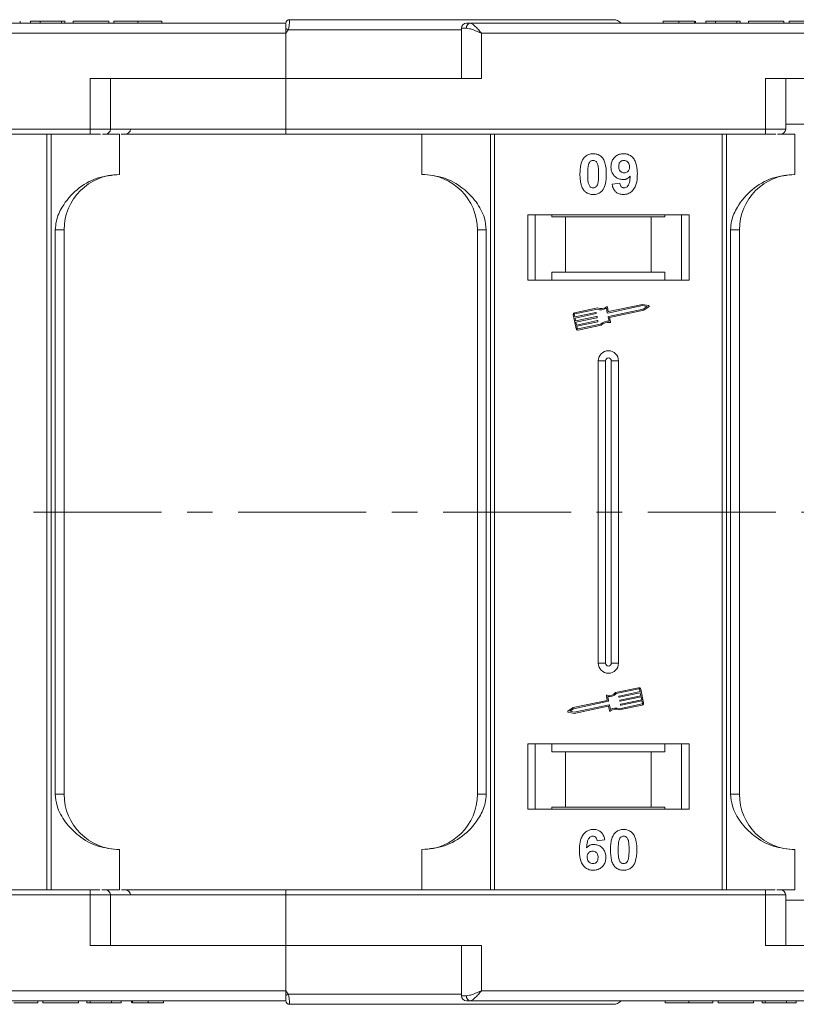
# Model space of a CAD drawing. Header units: millimetres. Extents: x 2098 to 3561, y 550 to 1583.
# Tile 29 of 84: x 3200 to 3278, y 798 to 896. Entities that reach past the tile are written whole.
import ezdxf

# ---------------------------------------------------------------- set-up
doc = ezdxf.new("R2010")
doc.units = ezdxf.units.MM
doc.linetypes.add('CENTERX2', pattern=[20.32, 12.7, -2.54, 2.54, -2.54])

msp = doc.modelspace()

# ---------------------------------------------------------------- linework, layer by layer
at = {"color": 7, "linetype": 'Continuous', "lineweight": 15}
for p, q in [((3226.899, 895.35), (3178.193, 895.35)), ((3200.54, 895.35), (3200.54, 895.55)), ((3201.566, 895.35), (3201.566, 895.55)), ((3201.566, 895.55), (3202.528, 895.55)), ((3202.528, 895.55), (3202.528, 895.35)), ((3202.528, 895.55), (3204.643, 895.55)), ((3204.643, 895.55), (3204.643, 895.35)), ((3204.643, 895.55), (3204.963, 895.55)), ((3204.963, 895.55), (3204.963, 895.35)), ((3205.797, 895.35), (3205.797, 895.55)), ((3205.797, 895.55), (3209.322, 895.55)), ((3209.322, 895.55), (3209.322, 895.35)), ((3209.835, 895.55), (3209.835, 895.35)), ((3212.214, 895.35), (3212.214, 895.55)), ((3214.579, 895.35), (3214.579, 895.55)), ((3226.899, 895.348), (3226.899, 895.35)), ((3227.249, 895.7), (3227.249, 895.7)), ((3293.899, 895.35), (3245.193, 895.35)), ((3264.335, 895.55), (3264.335, 895.35)), ((3265.88, 895.35), (3265.88, 895.55)), ((3267.431, 895.35), (3267.431, 895.55)), ((3267.54, 895.35), (3267.54, 895.55)), ((3268.566, 895.35), (3268.566, 895.55)), ((3268.566, 895.55), (3269.528, 895.55)), ((3269.528, 895.55), (3269.528, 895.35)), ((3269.528, 895.55), (3271.643, 895.55)), ((3271.643, 895.55), (3271.643, 895.35)), ((3271.643, 895.55), (3271.963, 895.55)), ((3271.963, 895.55), (3271.963, 895.35)), ((3272.797, 895.55), (3276.322, 895.55)), ((3272.797, 895.35), (3272.797, 895.55)), ((3276.322, 895.55), (3276.322, 895.35)), ((3276.835, 895.55), (3276.835, 895.35)), ((3179.311, 894.35), (3226.899, 894.35)), ((3227.133, 894.7), (3226.899, 894.35)), ((3226.899, 894.35), (3226.899, 889.85)), ((3244.311, 894.7), (3227.133, 894.7)), ((3244.311, 894.85), (3244.311, 889.85)), ((3244.82, 894.85), (3244.311, 894.85)), ((3246.311, 894.35), (3293.899, 894.35)), ((3246.311, 889.85), (3246.311, 894.35)), ((3207.488, 889.85), (3207.488, 884.85)), ((3226.899, 889.85), (3207.488, 889.85)), ((3209.488, 884.85), (3209.488, 889.85)), ((3226.899, 884.85), (3226.899, 889.85)), ((3226.899, 889.85), (3246.311, 889.85)), ((3274.488, 889.85), (3274.488, 884.85)), ((3293.899, 889.85), (3274.488, 889.85)), ((3276.488, 884.85), (3276.488, 889.85)), ((3293.899, 885.35), (3276.488, 885.35)), ((3207.488, 884.85), (3159.899, 884.85)), ((3159.899, 884.35), (3207.488, 884.35)), ((3203.187, 884.35), (3203.187, 846.85)), ((3203.607, 846.85), (3203.607, 884.35)), ((3207.488, 884.85), (3207.488, 884.35)), ((3209.488, 884.85), (3207.488, 884.85)), ((3208.694, 884.35), (3210.399, 884.35)), ((3226.899, 884.85), (3209.488, 884.85)), ((3210.399, 880.35), (3210.399, 884.35)), ((3274.488, 884.85), (3226.899, 884.85)), ((3226.899, 884.85), (3226.899, 884.35)), ((3226.899, 884.35), (3274.488, 884.35)), ((3240.399, 884.35), (3240.399, 880.35)), ((3247.192, 884.35), (3247.192, 846.85)), ((3247.611, 846.85), (3247.611, 884.35)), ((3270.187, 884.35), (3270.187, 846.85)), ((3270.607, 846.85), (3270.607, 884.35)), ((3274.488, 884.85), (3274.488, 884.35)), ((3276.488, 884.85), (3274.488, 884.85)), ((3275.694, 884.35), (3277.399, 884.35)), ((3277.399, 880.35), (3277.399, 884.35)), ((3259.258, 879.394), (3260.028, 879.479)), ((3266.899, 876.35), (3250.899, 876.35)), ((3250.899, 876.35), (3250.899, 869.85)), ((3251.649, 869.85), (3251.649, 876.35)), ((3253.286, 876.15), (3253.286, 876.35)), ((3253.286, 876.15), (3254.649, 876.15)), ((3254.649, 876.15), (3254.649, 870.65)), ((3263.149, 876.15), (3254.649, 876.15)), ((3263.149, 870.65), (3263.149, 876.15)), ((3263.149, 876.15), (3264.513, 876.15)), ((3264.513, 876.35), (3264.513, 876.15)), ((3266.149, 876.35), (3266.149, 869.85)), ((3266.899, 869.85), (3266.899, 876.35)), ((3204.014, 874.85), (3204.014, 846.85)), ((3204.899, 874.85), (3204.014, 874.85)), ((3204.899, 846.85), (3204.899, 874.85)), ((3245.899, 874.85), (3246.785, 874.85)), ((3245.899, 874.85), (3245.899, 846.85)), ((3246.785, 846.85), (3246.785, 874.85)), ((3271.014, 874.85), (3271.014, 846.85)), ((3271.899, 874.85), (3271.014, 874.85)), ((3271.899, 846.85), (3271.899, 874.85)), ((3254.649, 870.65), (3253.286, 870.65)), ((3253.286, 870.65), (3253.286, 869.85)), ((3263.149, 870.65), (3254.649, 870.65)), ((3264.513, 870.65), (3263.149, 870.65)), ((3264.513, 869.85), (3264.513, 870.65)), ((3250.899, 869.85), (3266.899, 869.85)), ((3257.817, 867.103), (3255.539, 866.622)), ((3257.806, 866.981), (3255.563, 866.507)), ((3255.566, 866.208), (3257.649, 866.648)), ((3257.684, 866.625), (3257.696, 866.567)), ((3258.792, 866.619), (3258.698, 867.063)), ((3258.882, 866.758), (3258.795, 867.174)), ((3262.288, 867.328), (3258.827, 866.596)), ((3258.899, 866.252), (3262.361, 866.983)), ((3262.287, 867.447), (3258.917, 866.736)), ((3259.01, 866.155), (3262.408, 866.873)), ((3262.888, 867.33), (3262.287, 867.447)), ((3262.73, 867.241), (3262.288, 867.328)), ((3262.361, 866.983), (3262.73, 867.241)), ((3262.408, 866.873), (3262.91, 867.224)), ((3255.403, 866.413), (3255.694, 865.034)), ((3255.518, 866.437), (3255.566, 866.208)), ((3257.673, 866.533), (3255.591, 866.093)), ((3255.591, 866.093), (3255.651, 865.805)), ((3255.651, 865.805), (3257.734, 866.245)), ((3257.758, 866.131), (3255.676, 865.691)), ((3255.676, 865.691), (3255.736, 865.403)), ((3255.736, 865.403), (3257.819, 865.843)), ((3257.843, 865.728), (3255.761, 865.288)), ((3257.769, 866.223), (3257.781, 866.165)), ((3257.854, 865.821), (3257.866, 865.763)), ((3258.971, 865.773), (3258.877, 866.217)), ((3259.104, 865.71), (3259.01, 866.155)), ((3255.761, 865.288), (3255.809, 865.059)), ((3255.879, 865.013), (3258.121, 865.487)), ((3255.903, 864.898), (3258.181, 865.38)), ((3257.899, 861.85), (3257.899, 846.85)), ((3257.899, 861.85), (3258.614, 861.85)), ((3258.614, 861.85), (3258.614, 846.85)), ((3259.184, 846.85), (3259.184, 861.85)), ((3259.899, 861.85), (3259.184, 861.85)), ((3259.899, 846.85), (3259.899, 861.85)), ((3203.187, 846.85), (3203.187, 809.35)), ((3203.607, 809.35), (3203.607, 846.85)), ((3204.014, 846.85), (3204.014, 818.85)), ((3204.899, 818.85), (3204.899, 846.85)), ((3245.899, 846.85), (3245.899, 818.85)), ((3246.785, 818.85), (3246.785, 846.85)), ((3247.192, 846.85), (3247.192, 809.35)), ((3247.611, 809.35), (3247.611, 846.85)), ((3257.899, 846.85), (3257.899, 831.85)), ((3258.614, 846.85), (3258.614, 831.85)), ((3259.184, 831.85), (3259.184, 846.85)), ((3259.899, 831.85), (3259.899, 846.85)), ((3270.187, 846.85), (3270.187, 809.35)), ((3270.607, 809.35), (3270.607, 846.85)), ((3271.014, 846.85), (3271.014, 818.85)), ((3271.899, 818.85), (3271.899, 846.85)), ((3258.614, 831.85), (3257.899, 831.85)), ((3259.899, 831.85), (3259.184, 831.85)), ((3258.695, 828.605), (3258.789, 828.16)), ((3258.828, 828.543), (3258.922, 828.099)), ((3261.896, 829.417), (3259.617, 828.936)), ((3261.92, 829.302), (3259.677, 828.828)), ((3259.945, 828.495), (3259.933, 828.552)), ((3259.956, 828.587), (3262.038, 829.027)), ((3262.062, 828.912), (3259.98, 828.472)), ((3260.041, 828.185), (3262.123, 828.625)), ((3262.147, 828.51), (3260.065, 828.07)), ((3262.038, 829.027), (3261.99, 829.257)), ((3262.123, 828.625), (3262.062, 828.912)), ((3262.396, 827.902), (3262.105, 829.281)), ((3262.208, 828.223), (3262.147, 828.51)), ((3258.789, 828.16), (3255.39, 827.442)), ((3258.899, 828.064), (3255.438, 827.332)), ((3255.511, 826.988), (3258.972, 827.719)), ((3255.512, 826.868), (3258.882, 827.58)), ((3258.916, 827.557), (3259.004, 827.141)), ((3259.007, 827.696), (3259.101, 827.252)), ((3259.981, 827.212), (3262.26, 827.693)), ((3259.993, 827.334), (3262.236, 827.808)), ((3260.03, 828.093), (3260.018, 828.15)), ((3260.115, 827.69), (3260.103, 827.748)), ((3260.126, 827.783), (3262.208, 828.223)), ((3262.232, 828.108), (3260.15, 827.668)), ((3262.281, 827.878), (3262.232, 828.108)), ((3255.39, 827.442), (3254.888, 827.091)), ((3254.911, 826.986), (3255.512, 826.868)), ((3255.438, 827.332), (3255.069, 827.074)), ((3255.069, 827.074), (3255.511, 826.988)), ((3266.899, 823.85), (3250.899, 823.85)), ((3250.899, 823.85), (3250.899, 817.35)), ((3251.649, 817.35), (3251.649, 823.85)), ((3253.286, 823.85), (3253.286, 823.05)), ((3264.513, 823.05), (3264.513, 823.85)), ((3266.149, 823.85), (3266.149, 817.35)), ((3266.899, 817.35), (3266.899, 823.85)), ((3253.286, 823.05), (3254.649, 823.05)), ((3254.649, 823.05), (3254.649, 817.55)), ((3254.649, 823.05), (3263.149, 823.05)), ((3263.149, 817.55), (3263.149, 823.05)), ((3263.149, 823.05), (3264.513, 823.05)), ((3204.014, 818.85), (3204.899, 818.85)), ((3245.899, 818.85), (3246.785, 818.85)), ((3271.014, 818.85), (3271.899, 818.85)), ((3250.899, 817.35), (3266.899, 817.35)), ((3254.649, 817.55), (3253.286, 817.55)), ((3253.286, 817.35), (3253.286, 817.55)), ((3254.649, 817.55), (3263.149, 817.55)), ((3264.513, 817.55), (3263.149, 817.55)), ((3264.513, 817.55), (3264.513, 817.35)), ((3258.54, 814.306), (3257.771, 814.222)), ((3210.399, 813.35), (3210.399, 809.35)), ((3240.399, 809.35), (3240.399, 813.35)), ((3277.399, 813.35), (3277.399, 809.35)), ((3207.488, 809.35), (3159.899, 809.35)), ((3207.488, 808.85), (3207.488, 809.35)), ((3208.625, 809.35), (3210.399, 809.35)), ((3226.899, 808.85), (3226.899, 809.35)), ((3274.488, 809.35), (3226.899, 809.35)), ((3274.488, 808.85), (3274.488, 809.35)), ((3275.625, 809.35), (3277.399, 809.35)), ((3159.899, 808.85), (3207.488, 808.85)), ((3207.488, 808.85), (3207.488, 803.85)), ((3207.488, 808.85), (3209.488, 808.85)), ((3209.488, 803.85), (3209.488, 808.85)), ((3209.488, 808.85), (3226.899, 808.85)), ((3226.899, 803.85), (3226.899, 808.85)), ((3226.899, 808.85), (3274.488, 808.85)), ((3274.488, 808.85), (3274.488, 803.85)), ((3274.488, 808.85), (3276.488, 808.85)), ((3276.488, 803.85), (3276.488, 808.85)), ((3276.488, 808.35), (3293.899, 808.35)), ((3207.488, 803.85), (3226.899, 803.85)), ((3226.899, 803.85), (3226.899, 799.35)), ((3246.311, 803.85), (3226.899, 803.85)), ((3244.311, 803.85), (3244.311, 798.85)), ((3246.311, 799.35), (3246.311, 803.85)), ((3274.488, 803.85), (3293.899, 803.85)), ((3226.899, 799.35), (3179.311, 799.35)), ((3226.899, 799.35), (3227.133, 799)), ((3293.899, 799.35), (3246.311, 799.35)), ((3178.193, 798.35), (3226.899, 798.35)), ((3202.271, 798.35), (3202.271, 798.15)), ((3202.784, 798.15), (3202.784, 798.35)), ((3206.31, 798.35), (3206.31, 798.15)), ((3207.143, 798.35), (3207.143, 798.15)), ((3207.463, 798.35), (3207.463, 798.15)), ((3209.579, 798.15), (3209.579, 798.35)), ((3210.54, 798.35), (3210.54, 798.15)), ((3211.566, 798.35), (3211.566, 798.15)), ((3211.675, 798.35), (3211.675, 798.15)), ((3213.227, 798.35), (3213.227, 798.15)), ((3214.771, 798.35), (3214.771, 798.15)), ((3227.133, 799), (3244.311, 799)), ((3244.311, 798.85), (3244.82, 798.85)), ((3245.193, 798.35), (3293.899, 798.35)), ((3264.528, 798.35), (3264.528, 798.15)), ((3266.892, 798.15), (3266.892, 798.35)), ((3269.271, 798.35), (3269.271, 798.15)), ((3269.784, 798.15), (3269.784, 798.35)), ((3273.31, 798.35), (3273.31, 798.15)), ((3274.143, 798.35), (3274.143, 798.15)), ((3274.463, 798.35), (3274.463, 798.15)), ((3276.579, 798.15), (3276.579, 798.35)), ((3277.54, 798.35), (3277.54, 798.15)), ((3202.784, 798.15), (3206.31, 798.15)), ((3207.143, 798.15), (3207.463, 798.15)), ((3207.463, 798.15), (3209.579, 798.15)), ((3209.579, 798.15), (3210.54, 798.15)), ((3227.249, 798), (3227.249, 798)), ((3269.784, 798.15), (3273.31, 798.15)), ((3274.143, 798.15), (3274.463, 798.15)), ((3274.463, 798.15), (3276.579, 798.15)), ((3276.579, 798.15), (3277.54, 798.15))]:
    msp.add_line(p, q, dxfattribs=at)
at = {"color": 1, "linetype": 'CENTERX2', "lineweight": 13}
msp.add_line((3397.429, 846.85), (2559.346, 846.85), dxfattribs=at)
at = {"color": 7, "linetype": 'Continuous', "lineweight": 15}
for centre, radius, start, end in [((3227.249, 895.35), 0.35, 89.99809, 179.99959), ((3244.811, 894.85), 0.5, 90, 180), ((3245.268, 894.906), 0.451, 99.5202, 187.08135), ((3259.399, 894.7), 1, 41.2946, 90), ((3191.355, 827.773), 75.89, 61.87179, 62.07191), ((3208.988, 884.85), 0.5, 270, 0), ((3210.971, 884.85), 0.5, 270, 0), ((3275.988, 884.85), 0.5, 270, 0), ((3210.399, 874.85), 5.5, 90, 180), ((3240.399, 874.85), 5.5, 0, 90), ((3277.399, 874.85), 5.5, 90, 180), ((3255.575, 866.45), 0.176, 101.9297, 191.9297), ((3257.655, 866.619), 0.0294, 11.9297, 101.9297), ((3258.171, 867.901), 0.99, 248.37041, 302.16635), ((3258.171, 867.901), 0.873, 246.11204, 307.44471), ((3258.737, 867.162), 0.0587, 11.9297, 127.44471), ((3258.82, 866.625), 0.0294, 191.9297, 281.9297), ((3258.911, 866.764), 0.0294, 191.9297, 281.9297), ((3262.877, 867.272), 0.0587, 304.95116, 78.90824), ((3255.575, 866.45), 0.0587, 101.9297, 191.9297), ((3257.667, 866.561), 0.0294, 281.9297, 11.9297), ((3257.74, 866.217), 0.0294, 11.9297, 101.9297), ((3257.752, 866.159), 0.0294, 281.9297, 11.9297), ((3257.825, 865.815), 0.0294, 11.9297, 101.9297), ((3257.837, 865.757), 0.0294, 281.9297, 11.9297), ((3258.827, 864.793), 0.99, 81.69305, 135.48899), ((3258.827, 864.793), 0.873, 76.41469, 137.74736), ((3258.905, 866.223), 0.0294, 101.9297, 191.9297), ((3259.046, 865.698), 0.0587, 256.41469, 11.9297), ((3255.867, 865.071), 0.176, 191.9297, 281.9297), ((3255.867, 865.071), 0.0587, 191.9297, 281.9297), ((3258.899, 861.85), 1, 0, 180), ((3258.899, 861.85), 0.285, 0, 180), ((3258.899, 831.85), 1, 180, 0), ((3258.899, 831.85), 0.285, 180, 0), ((3258.752, 828.617), 0.0587, 76.41469, 191.9297), ((3258.971, 829.522), 0.873, 256.41469, 317.74736), ((3258.971, 829.522), 0.99, 261.69305, 315.48899), ((3259.962, 828.558), 0.0294, 101.9297, 191.9297), ((3261.932, 829.245), 0.176, 11.9297, 101.9297), ((3261.932, 829.245), 0.0587, 11.9297, 101.9297), ((3258.888, 827.551), 0.0294, 11.9297, 101.9297), ((3258.893, 828.092), 0.0294, 281.9297, 11.9297), ((3258.978, 827.69), 0.0294, 11.9297, 101.9297), ((3259.974, 828.501), 0.0294, 191.9297, 281.9297), ((3260.047, 828.156), 0.0294, 101.9297, 191.9297), ((3260.059, 828.099), 0.0294, 191.9297, 281.9297), ((3260.132, 827.754), 0.0294, 101.9297, 191.9297), ((3260.144, 827.696), 0.0294, 191.9297, 281.9297), ((3262.224, 827.866), 0.0587, 281.9297, 11.9297), ((3262.224, 827.866), 0.176, 281.9297, 11.9297), ((3254.922, 827.043), 0.0587, 124.95116, 258.90824), ((3259.062, 827.154), 0.0587, 191.9297, 307.44471), ((3259.628, 826.414), 0.873, 66.11204, 127.44471), ((3259.628, 826.414), 0.99, 68.37041, 122.16635), ((3210.399, 818.85), 5.5, 180, 270), ((3240.399, 818.85), 5.5, 270, 0), ((3277.399, 818.85), 5.5, 180, 270), ((3208.988, 808.85), 0.5, 0, 90), ((3210.971, 808.85), 0.5, 0, 90), ((3275.988, 808.85), 0.5, 0, 90), ((3191.355, 865.927), 75.89, 297.92809, 298.12821), ((3227.249, 798.35), 0.35, 180.00041, 270.00191), ((3244.811, 798.85), 0.5, 180, 270), ((3245.268, 798.795), 0.451, 172.91869, 260.47981), ((3259.399, 799), 1, 270, 319.04573)]:
    msp.add_arc(centre, radius, start, end, dxfattribs=at)
for points, knots in [([(3212.214, 895.55), (3212.081, 895.55), (3211.677, 895.55), (3211.017, 895.55), (3210.395, 895.55), (3209.97, 895.55), (3209.845, 895.55), (3209.837, 895.55), (3209.835, 895.55)], [0, 0, 0, 0, 0.102171, 0.30922, 0.51365, 0.692275, 0.932413, 1, 1, 1, 1]), ([(3214.579, 895.55), (3214.575, 895.55), (3214.565, 895.55), (3214.423, 895.55), (3214.031, 895.55), (3213.458, 895.55), (3212.818, 895.55), (3212.397, 895.55), (3212.214, 895.55)], [0, 0, 0, 0, 0.101888, 0.307343, 0.492963, 0.678647, 0.860791, 1, 1, 1, 1]), ([(3226.899, 894.825), (3226.899, 894.917), (3226.899, 895.102), (3226.899, 895.264), (3226.899, 895.295), (3226.899, 895.304)], [0, 0, 0, 0, 0.412717, 0.825452, 1, 1, 1, 1]), ([(3227.249, 895.7), (3227.25, 895.693), (3227.25, 895.68), (3227.249, 895.577), (3227.247, 895.431), (3227.236, 895.248), (3227.216, 895.065), (3227.187, 894.878), (3227.15, 894.756), (3227.133, 894.7)], [0, 0, 0, 0, 0.171846, 0.312445, 0.499101, 0.629839, 0.757504, 0.889024, 1, 1, 1, 1]), ([(3259.399, 895.7), (3259.353, 895.7), (3259.26, 895.7), (3258.489, 895.7), (3257.323, 895.7), (3255.852, 895.7), (3254.204, 895.7), (3252.264, 895.7), (3249.307, 895.7), (3245.873, 895.7), (3242.096, 895.7), (3238.86, 895.7), (3235.217, 895.7), (3231.228, 895.7), (3228.562, 895.7), (3227.249, 895.7)], [0, 0, 0, 0, 0.077726, 0.157824, 0.240135, 0.304454, 0.368763, 0.43443, 0.500087, 0.631237, 0.695556, 0.759865, 0.842185, 0.922281, 1, 1, 1, 1]), ([(3245.193, 895.35), (3245.261, 895.334), (3245.405, 895.298), (3245.684, 895.048), (3245.993, 894.718), (3246.205, 894.473), (3246.311, 894.35)], [0, 0, 0, 0, 0.234359, 0.498216, 0.748481, 1, 1, 1, 1]), ([(3265.88, 895.55), (3265.746, 895.55), (3265.442, 895.55), (3264.99, 895.55), (3264.631, 895.55), (3264.377, 895.55), (3264.352, 895.55), (3264.335, 895.55)], [0, 0, 0, 0, 0.155292, 0.353145, 0.543243, 0.704067, 1, 1, 1, 1]), ([(3267.431, 895.55), (3267.377, 895.55), (3267.269, 895.55), (3266.965, 895.55), (3266.5, 895.55), (3266.114, 895.55), (3265.88, 895.55)], [0, 0, 0, 0, 0.20646, 0.413515, 0.645211, 1, 1, 1, 1]), ([(3279.214, 895.55), (3279.081, 895.55), (3278.677, 895.55), (3278.017, 895.55), (3277.395, 895.55), (3276.97, 895.55), (3276.845, 895.55), (3276.837, 895.55), (3276.835, 895.55)], [0, 0, 0, 0, 0.102171, 0.30922, 0.51365, 0.692275, 0.932413, 1, 1, 1, 1]), ([(3246.311, 894.35), (3246.041, 894.467), (3245.623, 894.647), (3245.125, 894.819), (3244.915, 894.841), (3244.82, 894.85)], [0, 0, 0, 0, 0.4984129, 0.772928, 1, 1, 1, 1]), ([(3207.488, 884.35), (3207.631, 884.35), (3207.924, 884.35), (3208.286, 884.35), (3208.456, 884.35), (3208.519, 884.35)], [0, 0, 0, 0, 0.374816, 0.766497, 1, 1, 1, 1]), ([(3210.547, 884.35), (3210.935, 884.35), (3212.275, 884.35), (3215.022, 884.35), (3218.747, 884.35), (3222.834, 884.35), (3225.558, 884.35), (3226.899, 884.35)], [0, 0, 0, 0, 0.079264, 0.273929, 0.522901, 0.765093, 1, 1, 1, 1]), ([(3274.488, 884.35), (3274.631, 884.35), (3274.924, 884.35), (3275.286, 884.35), (3275.456, 884.35), (3275.519, 884.35)], [0, 0, 0, 0, 0.374816, 0.766497, 1, 1, 1, 1]), ([(3256.475, 881.995), (3256.519, 882.046), (3256.609, 882.147), (3256.778, 882.263), (3256.967, 882.346), (3257.136, 882.384), (3257.277, 882.399), (3257.35, 882.401), (3257.387, 882.402)], [0, 0, 0, 0, 0.193776, 0.3936, 0.587864, 0.788908, 0.894169, 1, 1, 1, 1]), ([(3257.387, 882.402), (3257.522, 882.391), (3257.794, 882.371), (3258.146, 882.173), (3258.417, 881.879), (3258.669, 881.279), (3258.684, 880.756), (3258.694, 880.37)], [0, 0, 0, 0, 0.147566, 0.296688, 0.431278, 0.580404, 1, 1, 1, 1]), ([(3259.156, 881.097), (3259.163, 881.232), (3259.179, 881.502), (3259.346, 881.881), (3259.626, 882.177), (3259.997, 882.372), (3260.271, 882.391), (3260.414, 882.402)], [0, 0, 0, 0, 0.197927, 0.397728, 0.597413, 0.790584, 1, 1, 1, 1]), ([(3260.414, 882.402), (3260.549, 882.391), (3260.821, 882.37), (3261.181, 882.167), (3261.473, 881.862), (3261.712, 881.327), (3261.767, 880.818), (3261.771, 880.463), (3261.771, 880.404)], [0, 0, 0, 0, 0.148288, 0.297745, 0.443713, 0.607791, 0.934708, 1, 1, 1, 1]), ([(3256.079, 880.378), (3256.081, 880.511), (3256.086, 880.814), (3256.158, 881.344), (3256.299, 881.766), (3256.457, 881.973), (3256.475, 881.995)], [0, 0, 0, 0, 0.236731, 0.537555, 0.949668, 1, 1, 1, 1]), ([(3256.848, 880.378), (3256.849, 880.444), (3256.85, 880.578), (3256.855, 880.758), (3256.865, 880.919), (3256.88, 881.061), (3256.898, 881.203), (3256.922, 881.296), (3256.934, 881.342)], [0, 0, 0, 0, 0.205942, 0.411959, 0.558149, 0.704502, 0.851801, 1, 1, 1, 1]), ([(3256.934, 881.342), (3256.957, 881.412), (3256.995, 881.524), (3257.104, 881.649), (3257.227, 881.716), (3257.326, 881.732), (3257.38, 881.735), (3257.387, 881.735)], [0, 0, 0, 0, 0.3348035, 0.5425606, 0.750382, 0.9707212, 1, 1, 1, 1]), ([(3257.387, 881.735), (3257.443, 881.729), (3257.546, 881.72), (3257.677, 881.643), (3257.79, 881.495), (3257.886, 881.221), (3257.92, 880.829), (3257.923, 880.529), (3257.925, 880.378)], [0, 0, 0, 0, 0.1046136, 0.1888141, 0.2735119, 0.444127, 0.7194809, 1, 1, 1, 1]), ([(3259.925, 881.136), (3259.929, 881.223), (3259.936, 881.361), (3260.01, 881.54), (3260.119, 881.648), (3260.262, 881.722), (3260.369, 881.73), (3260.429, 881.735)], [0, 0, 0, 0, 0.2913202, 0.4655393, 0.6416315, 0.798664, 1, 1, 1, 1]), ([(3260.429, 881.735), (3260.497, 881.728), (3260.634, 881.714), (3260.808, 881.597), (3260.936, 881.439), (3260.994, 881.256), (3260.999, 881.135), (3261.002, 881.08)], [0, 0, 0, 0, 0.207955, 0.420406, 0.62732, 0.827707, 1, 1, 1, 1]), ([(3210.399, 880.35), (3209.639, 880.274), (3208.119, 880.121), (3206.097, 878.931), (3204.766, 877.381), (3204.105, 875.937), (3204.039, 875.144), (3204.014, 874.85)], [0, 0, 0, 0, 0.249096, 0.498243, 0.745205, 0.90541, 1, 1, 1, 1]), ([(3246.785, 874.85), (3246.741, 875.241), (3246.63, 876.24), (3245.806, 877.694), (3244.437, 879.107), (3242.571, 880.143), (3241.121, 880.282), (3240.399, 880.35)], [0, 0, 0, 0, 0.1257134, 0.3212757, 0.5244662, 0.763484, 1, 1, 1, 1]), ([(3256.471, 878.761), (3256.432, 878.816), (3256.353, 878.925), (3256.245, 879.162), (3256.154, 879.47), (3256.105, 879.807), (3256.082, 880.111), (3256.08, 880.289), (3256.079, 880.378)], [0, 0, 0, 0, 0.1184406, 0.2393457, 0.4595932, 0.6849248, 0.8422399, 1, 1, 1, 1]), ([(3257.387, 879.017), (3257.318, 879.025), (3257.208, 879.038), (3257.08, 879.126), (3256.975, 879.279), (3256.883, 879.554), (3256.854, 879.944), (3256.85, 880.232), (3256.848, 880.378)], [0, 0, 0, 0, 0.12537, 0.20229, 0.279179, 0.464758, 0.730582, 1, 1, 1, 1]), ([(3257.925, 880.378), (3257.925, 880.311), (3257.924, 880.178), (3257.918, 879.997), (3257.908, 879.835), (3257.894, 879.693), (3257.875, 879.55), (3257.851, 879.456), (3257.839, 879.41)], [0, 0, 0, 0, 0.20527, 0.410616, 0.55715, 0.703844, 0.851471, 1, 1, 1, 1]), ([(3258.694, 880.37), (3258.692, 880.236), (3258.687, 879.933), (3258.616, 879.414), (3258.478, 878.994), (3258.321, 878.787), (3258.298, 878.757)], [0, 0, 0, 0, 0.237281, 0.538591, 0.932677, 1, 1, 1, 1]), ([(3260.338, 879.838), (3260.202, 879.85), (3259.93, 879.875), (3259.579, 880.091), (3259.312, 880.397), (3259.173, 880.751), (3259.161, 880.993), (3259.156, 881.097)], [0, 0, 0, 0, 0.2101886, 0.4217733, 0.6236035, 0.8370344, 1, 1, 1, 1]), ([(3260.467, 880.504), (3260.4, 880.51), (3260.274, 880.521), (3260.111, 880.615), (3259.999, 880.746), (3259.934, 880.927), (3259.928, 881.058), (3259.925, 881.136)], [0, 0, 0, 0, 0.213937, 0.398075, 0.583091, 0.751666, 1, 1, 1, 1]), ([(3261.771, 880.404), (3261.768, 880.271), (3261.76, 879.869), (3261.669, 879.314), (3261.391, 878.805), (3261.044, 878.503), (3260.674, 878.365), (3260.441, 878.354), (3260.356, 878.35)], [0, 0, 0, 0, 0.142337, 0.429127, 0.589943, 0.751205, 0.909895, 1, 1, 1, 1]), ([(3261.002, 881.08), (3260.997, 881), (3260.99, 880.867), (3260.903, 880.698), (3260.783, 880.589), (3260.633, 880.515), (3260.523, 880.508), (3260.467, 880.504)], [0, 0, 0, 0, 0.267394, 0.447214, 0.627122, 0.813065, 1, 1, 1, 1]), ([(3277.399, 880.35), (3276.639, 880.274), (3275.119, 880.121), (3273.097, 878.931), (3271.766, 877.381), (3271.105, 875.937), (3271.039, 875.144), (3271.014, 874.85)], [0, 0, 0, 0, 0.249096, 0.498243, 0.745205, 0.90541, 1, 1, 1, 1]), ([(3257.839, 879.41), (3257.816, 879.341), (3257.778, 879.229), (3257.67, 879.104), (3257.549, 879.038), (3257.45, 879.02), (3257.395, 879.017), (3257.387, 879.017)], [0, 0, 0, 0, 0.333678, 0.540413, 0.747264, 0.961209, 1, 1, 1, 1]), ([(3260.356, 878.35), (3260.22, 878.362), (3259.975, 878.382), (3259.661, 878.563), (3259.418, 878.844), (3259.304, 879.141), (3259.268, 879.34), (3259.258, 879.394)], [0, 0, 0, 0, 0.242788, 0.438865, 0.634801, 0.900936, 1, 1, 1, 1]), ([(3260.028, 879.479), (3260.041, 879.399), (3260.062, 879.276), (3260.152, 879.132), (3260.256, 879.054), (3260.363, 879.021), (3260.43, 879.018), (3260.455, 879.017)], [0, 0, 0, 0, 0.344714, 0.529059, 0.714209, 0.892196, 1, 1, 1, 1]), ([(3261.06, 880.172), (3261.014, 880.124), (3260.92, 880.025), (3260.773, 879.936), (3260.647, 879.884), (3260.548, 879.857), (3260.444, 879.841), (3260.373, 879.839), (3260.338, 879.838)], [0, 0, 0, 0, 0.2434912, 0.4962659, 0.6182099, 0.7417038, 0.8701584, 1, 1, 1, 1]), ([(3260.455, 879.017), (3260.509, 879.023), (3260.617, 879.033), (3260.769, 879.132), (3260.91, 879.302), (3261.019, 879.664), (3261.044, 879.965), (3261.06, 880.172)], [0, 0, 0, 0, 0.112015, 0.224355, 0.367768, 0.565827, 1, 1, 1, 1]), ([(3257.387, 878.35), (3257.32, 878.353), (3257.185, 878.357), (3256.987, 878.401), (3256.797, 878.479), (3256.652, 878.577), (3256.545, 878.675), (3256.496, 878.733), (3256.471, 878.761)], [0, 0, 0, 0, 0.192635, 0.388697, 0.582015, 0.783044, 0.890959, 1, 1, 1, 1]), ([(3258.298, 878.757), (3258.254, 878.706), (3258.164, 878.605), (3257.995, 878.489), (3257.806, 878.406), (3257.637, 878.368), (3257.496, 878.353), (3257.423, 878.351), (3257.387, 878.35)], [0, 0, 0, 0, 0.193769, 0.393564, 0.587886, 0.789131, 0.894283, 1, 1, 1, 1]), ([(3204.014, 818.85), (3204.058, 818.46), (3204.169, 817.461), (3204.992, 816.007), (3206.362, 814.594), (3208.228, 813.557), (3209.678, 813.419), (3210.399, 813.35)], [0, 0, 0, 0, 0.125713, 0.321276, 0.524466, 0.763484, 1, 1, 1, 1]), ([(3240.399, 813.35), (3241.159, 813.427), (3242.679, 813.58), (3244.701, 814.769), (3246.033, 816.32), (3246.694, 817.764), (3246.76, 818.556), (3246.785, 818.85)], [0, 0, 0, 0, 0.2490962, 0.4982428, 0.745205, 0.90541, 1, 1, 1, 1]), ([(3271.014, 818.85), (3271.058, 818.46), (3271.169, 817.461), (3271.992, 816.007), (3273.362, 814.594), (3275.228, 813.557), (3276.678, 813.419), (3277.399, 813.35)], [0, 0, 0, 0, 0.125713, 0.321276, 0.524466, 0.763484, 1, 1, 1, 1]), ([(3256.028, 813.297), (3256.03, 813.43), (3256.039, 813.831), (3256.13, 814.387), (3256.408, 814.896), (3256.755, 815.198), (3257.125, 815.336), (3257.358, 815.347), (3257.443, 815.35)], [0, 0, 0, 0, 0.142337, 0.429127, 0.589943, 0.751205, 0.909895, 1, 1, 1, 1]), ([(3257.443, 815.35), (3257.579, 815.34), (3257.825, 815.32), (3258.137, 815.136), (3258.378, 814.86), (3258.494, 814.563), (3258.53, 814.364), (3258.54, 814.306)], [0, 0, 0, 0, 0.2426908, 0.4390024, 0.635006, 0.8950587, 1, 1, 1, 1]), ([(3259.104, 813.331), (3259.107, 813.465), (3259.112, 813.768), (3259.184, 814.295), (3259.325, 814.716), (3259.483, 814.921), (3259.5, 814.944)], [0, 0, 0, 0, 0.237381, 0.538918, 0.949082, 1, 1, 1, 1]), ([(3259.5, 814.944), (3259.545, 814.994), (3259.635, 815.096), (3259.804, 815.212), (3259.992, 815.295), (3260.162, 815.333), (3260.303, 815.348), (3260.376, 815.35), (3260.412, 815.35)], [0, 0, 0, 0, 0.193776, 0.3936, 0.587864, 0.788908, 0.894169, 1, 1, 1, 1]), ([(3260.412, 815.35), (3260.479, 815.348), (3260.614, 815.344), (3260.812, 815.3), (3261.002, 815.222), (3261.147, 815.123), (3261.254, 815.025), (3261.303, 814.968), (3261.327, 814.939)], [0, 0, 0, 0, 0.192627, 0.388684, 0.582013, 0.783201, 0.891038, 1, 1, 1, 1]), ([(3261.327, 814.939), (3261.367, 814.885), (3261.446, 814.776), (3261.551, 814.544), (3261.641, 814.248), (3261.691, 813.917), (3261.716, 813.607), (3261.719, 813.418), (3261.72, 813.323)], [0, 0, 0, 0, 0.118432, 0.239329, 0.449434, 0.664178, 0.83182, 1, 1, 1, 1]), ([(3257.344, 814.684), (3257.29, 814.678), (3257.182, 814.667), (3257.029, 814.567), (3256.888, 814.395), (3256.779, 814.033), (3256.755, 813.733), (3256.738, 813.528)], [0, 0, 0, 0, 0.112049, 0.22438, 0.370115, 0.570276, 1, 1, 1, 1]), ([(3256.738, 813.528), (3256.785, 813.576), (3256.879, 813.675), (3257.025, 813.766), (3257.152, 813.816), (3257.251, 813.844), (3257.355, 813.86), (3257.425, 813.862), (3257.461, 813.863)], [0, 0, 0, 0, 0.243654, 0.49576, 0.617892, 0.741503, 0.870025, 1, 1, 1, 1]), ([(3257.771, 814.222), (3257.759, 814.3), (3257.739, 814.422), (3257.649, 814.566), (3257.543, 814.647), (3257.435, 814.68), (3257.369, 814.683), (3257.344, 814.684)], [0, 0, 0, 0, 0.33384, 0.524547, 0.716372, 0.891824, 1, 1, 1, 1]), ([(3257.461, 813.863), (3257.597, 813.851), (3257.869, 813.826), (3258.217, 813.61), (3258.483, 813.309), (3258.624, 812.956), (3258.637, 812.712), (3258.643, 812.604)], [0, 0, 0, 0, 0.210216, 0.421975, 0.620016, 0.831037, 1, 1, 1, 1]), ([(3259.874, 813.323), (3259.874, 813.39), (3259.875, 813.523), (3259.881, 813.704), (3259.891, 813.866), (3259.905, 814.008), (3259.924, 814.151), (3259.948, 814.244), (3259.959, 814.291)], [0, 0, 0, 0, 0.20527, 0.410616, 0.557148, 0.703844, 0.851475, 1, 1, 1, 1]), ([(3259.959, 814.291), (3259.983, 814.36), (3260.021, 814.472), (3260.129, 814.598), (3260.253, 814.664), (3260.352, 814.681), (3260.406, 814.683), (3260.412, 814.684)], [0, 0, 0, 0, 0.334804, 0.542561, 0.750382, 0.970721, 1, 1, 1, 1]), ([(3260.412, 814.684), (3260.47, 814.678), (3260.571, 814.668), (3260.699, 814.593), (3260.81, 814.453), (3260.909, 814.181), (3260.946, 813.785), (3260.949, 813.478), (3260.951, 813.323)], [0, 0, 0, 0, 0.1056461, 0.1862213, 0.267042, 0.4315406, 0.7127076, 1, 1, 1, 1]), ([(3257.385, 811.299), (3257.25, 811.31), (3256.978, 811.331), (3256.618, 811.532), (3256.326, 811.837), (3256.086, 812.373), (3256.032, 812.883), (3256.028, 813.238), (3256.028, 813.297)], [0, 0, 0, 0, 0.148269, 0.297647, 0.442421, 0.607851, 0.935658, 1, 1, 1, 1]), ([(3256.797, 812.621), (3256.802, 812.704), (3256.81, 812.84), (3256.901, 813.009), (3257.023, 813.118), (3257.172, 813.187), (3257.279, 813.193), (3257.331, 813.197)], [0, 0, 0, 0, 0.2767209, 0.4568705, 0.6370074, 0.8240683, 1, 1, 1, 1]), ([(3257.331, 813.197), (3257.399, 813.191), (3257.524, 813.181), (3257.684, 813.087), (3257.803, 812.952), (3257.865, 812.767), (3257.871, 812.634), (3257.874, 812.564)], [0, 0, 0, 0, 0.213757, 0.394944, 0.576585, 0.777311, 1, 1, 1, 1]), ([(3260.412, 811.299), (3260.277, 811.309), (3260.005, 811.33), (3259.651, 811.528), (3259.363, 811.842), (3259.13, 812.453), (3259.115, 812.973), (3259.104, 813.331)], [0, 0, 0, 0, 0.147528, 0.296569, 0.43214, 0.608737, 1, 1, 1, 1]), ([(3260.412, 811.966), (3260.344, 811.974), (3260.234, 811.987), (3260.105, 812.073), (3260.002, 812.224), (3259.909, 812.496), (3259.88, 812.885), (3259.876, 813.177), (3259.874, 813.323)], [0, 0, 0, 0, 0.125351, 0.202197, 0.279182, 0.459742, 0.727968, 1, 1, 1, 1]), ([(3260.951, 813.323), (3260.95, 813.256), (3260.949, 813.123), (3260.943, 812.942), (3260.933, 812.781), (3260.919, 812.64), (3260.901, 812.498), (3260.877, 812.405), (3260.865, 812.358)], [0, 0, 0, 0, 0.205942, 0.411959, 0.558149, 0.704502, 0.851801, 1, 1, 1, 1]), ([(3261.72, 813.323), (3261.718, 813.19), (3261.713, 812.886), (3261.642, 812.366), (3261.504, 811.944), (3261.347, 811.736), (3261.324, 811.705)], [0, 0, 0, 0, 0.236629, 0.537361, 0.932986, 1, 1, 1, 1]), ([(3257.37, 811.966), (3257.302, 811.973), (3257.165, 811.987), (3256.99, 812.104), (3256.863, 812.261), (3256.805, 812.444), (3256.8, 812.563), (3256.797, 812.621)], [0, 0, 0, 0, 0.207905, 0.419981, 0.630626, 0.821735, 1, 1, 1, 1]), ([(3257.874, 812.564), (3257.87, 812.479), (3257.863, 812.341), (3257.79, 812.162), (3257.68, 812.053), (3257.536, 811.979), (3257.429, 811.97), (3257.37, 811.966)], [0, 0, 0, 0, 0.2886974, 0.4635526, 0.6399417, 0.8018084, 1, 1, 1, 1]), ([(3258.643, 812.604), (3258.635, 812.469), (3258.619, 812.199), (3258.454, 811.818), (3258.168, 811.518), (3257.795, 811.328), (3257.522, 811.309), (3257.385, 811.299)], [0, 0, 0, 0, 0.197831, 0.3973, 0.59891, 0.798741, 1, 1, 1, 1]), ([(3260.865, 812.358), (3260.841, 812.289), (3260.804, 812.178), (3260.696, 812.052), (3260.574, 811.986), (3260.475, 811.968), (3260.421, 811.966), (3260.412, 811.966)], [0, 0, 0, 0, 0.333678, 0.540413, 0.747264, 0.961209, 1, 1, 1, 1]), ([(3261.324, 811.705), (3261.28, 811.655), (3261.19, 811.553), (3261.021, 811.438), (3260.832, 811.355), (3260.663, 811.317), (3260.521, 811.302), (3260.449, 811.3), (3260.412, 811.299)], [0, 0, 0, 0, 0.193769, 0.393564, 0.587886, 0.789131, 0.894283, 1, 1, 1, 1]), ([(3208.45, 809.35), (3208.409, 809.35), (3208.259, 809.35), (3207.923, 809.35), (3207.631, 809.35), (3207.488, 809.35)], [0, 0, 0, 0, 0.165898, 0.592125, 1, 1, 1, 1]), ([(3226.899, 809.35), (3225.558, 809.35), (3222.834, 809.35), (3218.747, 809.35), (3215.023, 809.35), (3212.285, 809.35), (3210.953, 809.35), (3210.574, 809.35)], [0, 0, 0, 0, 0.235327, 0.477952, 0.727411, 0.922405, 1, 1, 1, 1]), ([(3275.45, 809.35), (3275.409, 809.35), (3275.259, 809.35), (3274.923, 809.35), (3274.631, 809.35), (3274.488, 809.35)], [0, 0, 0, 0, 0.165898, 0.592125, 1, 1, 1, 1]), ([(3244.82, 798.85), (3244.915, 798.86), (3245.125, 798.882), (3245.623, 799.053), (3246.041, 799.234), (3246.311, 799.35)], [0, 0, 0, 0, 0.227063, 0.501587, 1, 1, 1, 1]), ([(3246.311, 799.35), (3246.205, 799.228), (3245.993, 798.983), (3245.684, 798.653), (3245.405, 798.403), (3245.261, 798.367), (3245.193, 798.35)], [0, 0, 0, 0, 0.2515188, 0.5017844, 0.7656323, 1, 1, 1, 1]), ([(3226.899, 798.35), (3226.899, 798.361), (3226.899, 798.383), (3226.899, 798.556), (3226.9, 798.741), (3226.899, 798.857), (3226.899, 798.876)], [0, 0, 0, 0, 0.313357, 0.626713, 0.94007, 1, 1, 1, 1]), ([(3227.133, 799), (3227.15, 798.944), (3227.187, 798.821), (3227.217, 798.634), (3227.236, 798.452), (3227.247, 798.27), (3227.249, 798.124), (3227.25, 798.021), (3227.25, 798.008), (3227.249, 798)], [0, 0, 0, 0, 0.1119973, 0.2448439, 0.3691679, 0.5008987, 0.6875333, 0.8281382, 1, 1, 1, 1]), ([(3199.892, 798.15), (3200.026, 798.15), (3200.429, 798.15), (3201.09, 798.15), (3201.711, 798.15), (3202.136, 798.15), (3202.262, 798.15), (3202.269, 798.15), (3202.271, 798.15)], [0, 0, 0, 0, 0.102171, 0.30922, 0.51365, 0.692275, 0.932413, 1, 1, 1, 1]), ([(3211.675, 798.15), (3211.729, 798.15), (3211.837, 798.15), (3212.141, 798.15), (3212.606, 798.15), (3212.993, 798.15), (3213.227, 798.15)], [0, 0, 0, 0, 0.20646, 0.413515, 0.645211, 1, 1, 1, 1]), ([(3213.227, 798.15), (3213.36, 798.15), (3213.665, 798.15), (3214.116, 798.15), (3214.475, 798.15), (3214.73, 798.15), (3214.755, 798.15), (3214.771, 798.15)], [0, 0, 0, 0, 0.155292, 0.353145, 0.543243, 0.704067, 1, 1, 1, 1]), ([(3227.249, 798), (3228.562, 798), (3231.228, 798), (3235.217, 798), (3238.861, 798), (3242.096, 798), (3244.922, 798), (3247.583, 798), (3250.862, 798), (3253.65, 798), (3255.852, 798), (3257.323, 798), (3258.489, 798), (3259.26, 798), (3259.353, 798), (3259.399, 798)], [0, 0, 0, 0, 0.077724, 0.157824, 0.240135, 0.304454, 0.368763, 0.43443, 0.500087, 0.631237, 0.695556, 0.759865, 0.842185, 0.922283, 1, 1, 1, 1]), ([(3264.528, 798.15), (3264.531, 798.15), (3264.541, 798.15), (3264.683, 798.15), (3265.075, 798.15), (3265.649, 798.15), (3266.288, 798.15), (3266.71, 798.15), (3266.892, 798.15)], [0, 0, 0, 0, 0.101888, 0.307343, 0.492963, 0.678647, 0.860791, 1, 1, 1, 1]), ([(3266.892, 798.15), (3267.026, 798.15), (3267.429, 798.15), (3268.09, 798.15), (3268.711, 798.15), (3269.136, 798.15), (3269.262, 798.15), (3269.269, 798.15), (3269.271, 798.15)], [0, 0, 0, 0, 0.102171, 0.30922, 0.51365, 0.692275, 0.932413, 1, 1, 1, 1])]:
    msp.add_open_spline(points, degree=3, knots=knots, dxfattribs=at)
for points in [[(3244.811, 895.35), (3244.829, 895.35), (3244.864, 895.35), (3245.083, 895.35), (3245.193, 895.35)], [(3226.899, 894.35), (3226.899, 894.433), (3226.899, 894.599), (3226.899, 894.75), (3226.899, 894.825)], [(3226.899, 798.876), (3226.899, 798.951), (3226.899, 799.102), (3226.899, 799.268), (3226.899, 799.35)], [(3245.193, 798.35), (3245.083, 798.35), (3244.864, 798.35), (3244.829, 798.35), (3244.811, 798.35)]]:
    msp.add_open_spline(points, degree=3, dxfattribs=at)

doc.saveas('drawing.dxf')
